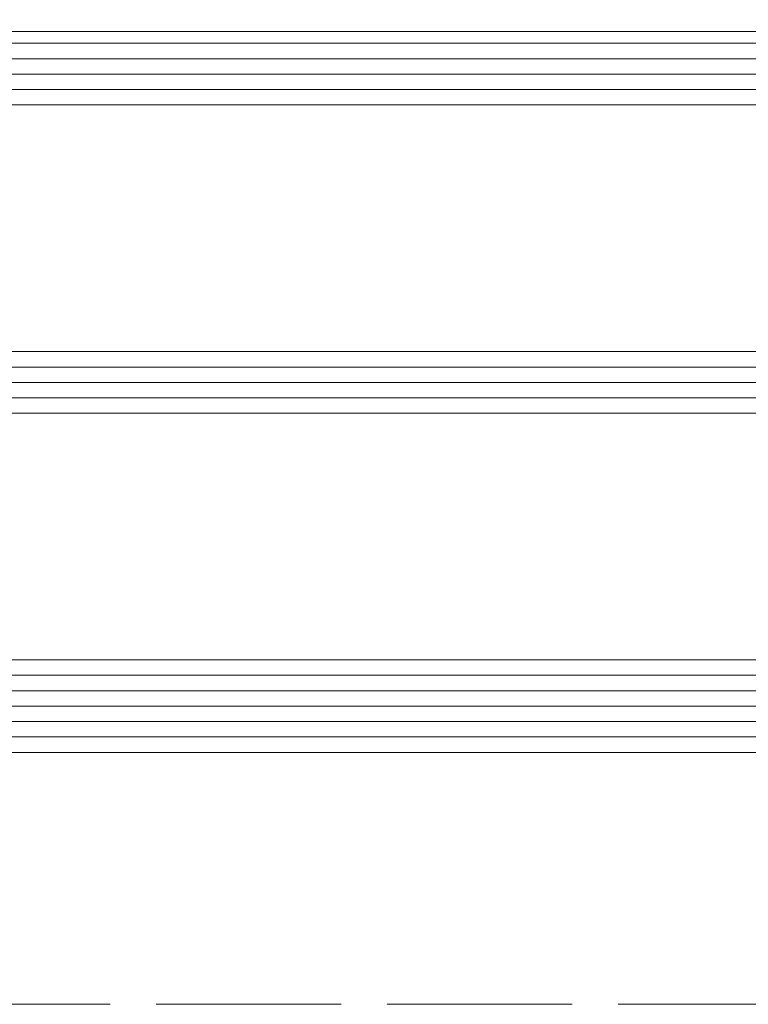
# Model space of a CAD drawing. Header units: inches. Extents: x 44881 to 156022, y 58140 to 83978.
# Tile 199 of 256: x 104283 to 104330, y 72431 to 72495. Entities that reach past the tile are written whole.
import ezdxf

# ---------------------------------------------------------------- set-up
doc = ezdxf.new("R2010")
doc.units = ezdxf.units.IN
doc.linetypes.add('ACAD_ISO02W100', pattern=[15, 12, -3])
for name, color, linetype, lineweight in [('!_A_03_ČIARKOVANÁ', 41, 'ACAD_ISO02W100', 13), ('_MB_kreskowanie_szklo_0.09', 157, 'Continuous', 9), ('_MB_szklo_0.15', 142, 'Continuous', 15)]:
    doc.layers.add(name, color=color, linetype=linetype, lineweight=lineweight)

# ---------------------------------------------------------------- blocks, each defined once
blk = doc.blocks.new('*U363')
at = {"layer": '_MB_kreskowanie_szklo_0.09'}
for points in [[(0, -1), (738, -1)], [(0, -2), (738, -2)], [(0, -3), (738, -3)], [(0, -4), (738, -4)], [(0, -5), (738, -5)], [(0, -23), (738, -23)], [(0, -24), (738, -24)], [(0, -25), (738, -25)], [(0, -43), (738, -43)], [(0, -44), (738, -44)], [(0, -45), (738, -45)]]:
    blk.add_lwpolyline(points, dxfattribs=at)
at = {"layer": '_MB_szklo_0.15'}
for points in [[(738, 0), (0, 0), (0, -6), (738, -6)], [(738, -22), (0, -22), (0, -26), (738, -26)], [(738, -42), (0, -42), (0, -46), (738, -46)], [(738, -46), (0, -46), (0, -46.76), (738, -46.76)], [(738, -46.76), (0, -46.76), (0, -50.76), (738, -50.76)]]:
    blk.add_lwpolyline(points, dxfattribs=at)

msp = doc.modelspace()

# ---------------------------------------------------------------- linework, layer by layer
at = {"layer": '!_A_03_ČIARKOVANÁ', "color": 14, "true_color": 0xa30000}
msp.add_lwpolyline([(93326.536, 72430.783), (109629.536, 72430.783)], dxfattribs=at)

# ---------------------------------------------------------------- block references
at = {"color": 14, "true_color": 0xa30000, "rotation": 180}
msp.add_blockref('*U363', (104360.536, 72447.123), dxfattribs=at)

doc.saveas('drawing.dxf')
